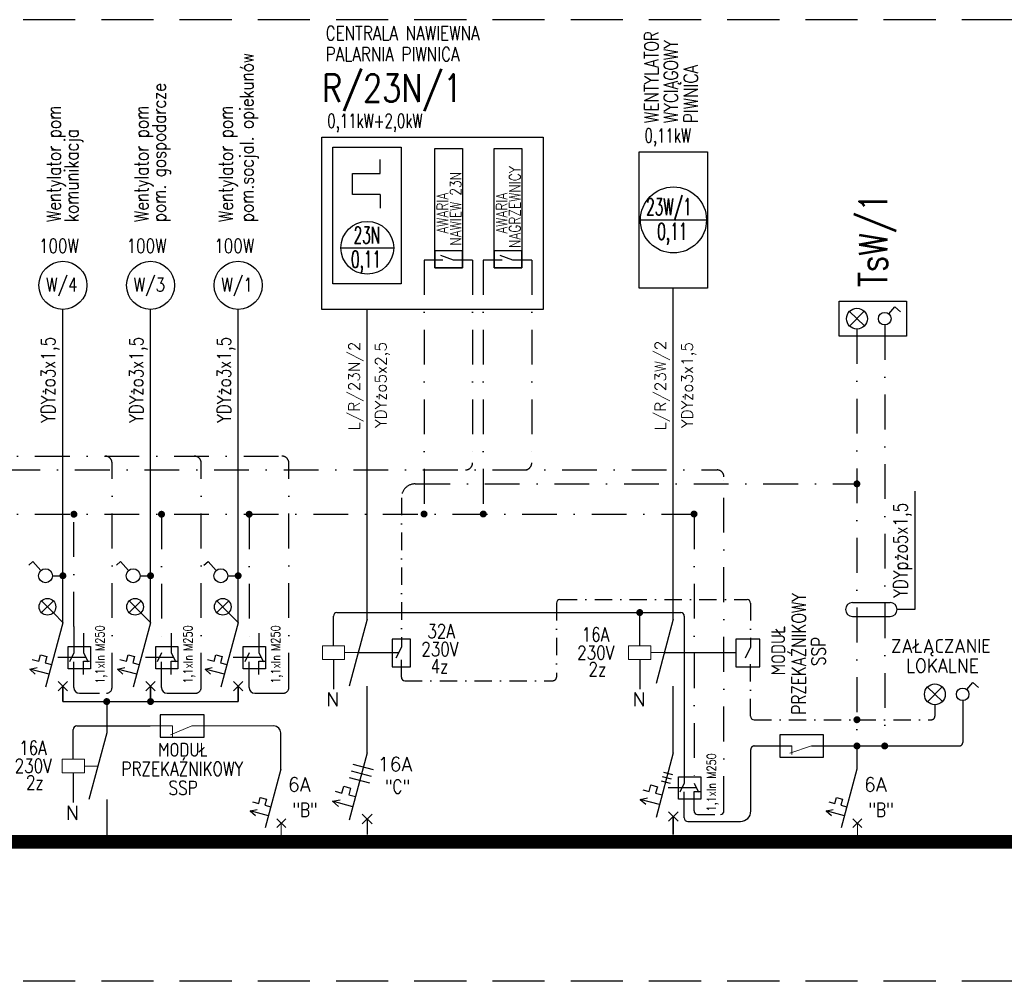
# Model space of a CAD drawing. Header units: inches. Extents: x -145354 to -97635, y 38777 to 78670.
# Tile 215 of 231: x -117612 to -116196, y 54518 to 55901. Entities that reach past the tile are written whole.
import ezdxf

# ---------------------------------------------------------------- set-up
doc = ezdxf.new("R2010")
doc.units = ezdxf.units.IN
doc.header["$MEASUREMENT"] = 0
for name, pattern in [('DASHDOTX2', [2, 1, -0.5, 0, -0.5]), ('HIDDEN', [0.375, 0.25, -0.125]), ('HIDDEN2', [0.1875, 0.125, -0.0625])]:
    doc.linetypes.add(name, pattern=pattern)
doc.layers.add('E-35', color=6, linetype='Continuous', lineweight=25)
for name, color, linetype in [('E135', 6, 'Continuous'), ('E35', 6, 'Continuous'), ('E50', 3, 'Continuous'), ('E_OPIS_MOCE', 6, 'Continuous')]:
    doc.layers.add(name, color=color, linetype=linetype)
doc.styles.add('ROMANS', font='romans', dxfattribs={"width": 0.85})

msp = doc.modelspace()

# ---------------------------------------------------------------- linework, layer by layer
at = {"layer": 'E-35', "linetype": 'DASHDOTX2', "ltscale": 25}
for p, q in [((-116561.06, 55061.85), (-116561.06, 54998.72)), ((-117063.31, 54955.19), (-117063.31, 54983.63))]:
    msp.add_line(p, q, dxfattribs=at)
at = {"layer": 'E-35', "ltscale": 0.5}
for centre in [(-117526.28, 54940.31), (-117400.24, 54940.31), (-117274.2, 54940.31)]:
    msp.add_arc(centre, 8, 180, 270, dxfattribs=at)
at = {"layer": 'E135'}
for centre in [(-117575.04, 55101.15), (-117449, 55101.15), (-117322.96, 55101.15)]:
    msp.add_circle(centre, 10, dxfattribs=at)
at = {"layer": 'E35', "linetype": 'HIDDEN', "ltscale": 300}
for p, q in [((-114382.22, 55900.59), (-119803.28, 55900.59)), ((-114382.22, 54518.05), (-119803.28, 54518.05))]:
    msp.add_line(p, q, dxfattribs=at)
at = {"layer": 'E35', "ltscale": 0.25}
for p, q in [((-117093.76, 55679.43), (-117093.76, 55699.43)), ((-117133.76, 55649.43), (-117133.76, 55679.43)), ((-117133.76, 55679.43), (-117093.76, 55679.43)), ((-117093.76, 55649.43), (-117133.76, 55649.43)), ((-117093.76, 55649.43), (-117093.76, 55629.43)), ((-116719.41, 55612.67), (-116624.49, 55612.67)), ((-117150.3, 55572.65), (-117074.37, 55572.65))]:
    msp.add_line(p, q, dxfattribs=at)
at = {"layer": 'E35'}
for p, q in [((-117003.55, 55554.97), (-117030.69, 55554.97)), ((-116988.12, 55554.97), (-117006.37, 55561.48)), ((-116960.98, 55554.97), (-116988.12, 55554.97)), ((-116918.42, 55554.97), (-116945.55, 55554.97)), ((-116902.99, 55554.97), (-116921.24, 55561.48)), ((-116875.85, 55554.97), (-116902.99, 55554.97)), ((-116418.9, 55481.13), (-116397.38, 55460.28)), ((-116418.74, 55460.11), (-116397.54, 55481.3)), ((-117599.25, 55116.44), (-117593.28, 55121.73)), ((-117581.68, 55108.64), (-117593.28, 55121.73)), ((-117473.21, 55116.44), (-117467.24, 55121.73)), ((-117455.63, 55108.64), (-117467.24, 55121.73)), ((-117347.17, 55116.44), (-117341.2, 55121.73)), ((-117329.59, 55108.64), (-117341.2, 55121.73)), ((-117563.68, 55064.85), (-117580.92, 55048.15)), ((-117563.81, 55048.02), (-117580.78, 55064.99)), ((-117437.64, 55064.85), (-117454.87, 55048.15)), ((-117437.77, 55048.02), (-117454.74, 55064.99)), ((-117311.6, 55064.85), (-117328.83, 55048.15)), ((-117311.73, 55048.02), (-117328.7, 55064.99)), ((-117549.45, 55033.67), (-117563.81, 55048.02)), ((-117423.41, 55033.67), (-117437.77, 55048.02)), ((-117297.36, 55033.67), (-117311.73, 55048.02)), ((-117584.78, 54978.37), (-117582.3, 54987.64)), ((-117582.3, 54987.64), (-117573.02, 54985.16)), ((-117582.3, 54987.64), (-117573.02, 54985.16)), ((-117573.02, 54985.16), (-117575.51, 54975.88)), ((-117557.42, 54983.87), (-117517.1, 54983.87)), ((-117458.74, 54978.37), (-117456.25, 54987.64)), ((-117456.25, 54987.64), (-117446.98, 54985.16)), ((-117456.25, 54987.64), (-117446.98, 54985.16)), ((-117446.98, 54985.16), (-117449.47, 54975.88)), ((-117431.38, 54983.87), (-117391.05, 54983.87)), ((-117332.7, 54978.37), (-117330.21, 54987.64)), ((-117330.21, 54987.64), (-117320.94, 54985.16)), ((-117330.21, 54987.64), (-117320.94, 54985.16)), ((-117320.94, 54985.16), (-117323.42, 54975.88)), ((-117305.33, 54983.87), (-117265.01, 54983.87)), ((-117125.54, 54990.6), (-117067.25, 54990.6)), ((-116685.15, 54990.6), (-116582.38, 54990.6)), ((-117597.78, 54966.94), (-117587.27, 54969.1)), ((-117594.05, 54980.85), (-117584.78, 54978.37)), ((-117575.51, 54975.88), (-117566.23, 54973.4)), ((-117471.74, 54966.94), (-117461.22, 54969.1)), ((-117468.01, 54980.85), (-117458.74, 54978.37)), ((-117449.47, 54975.88), (-117440.19, 54973.4)), ((-117345.7, 54966.94), (-117335.18, 54969.1)), ((-117341.97, 54980.85), (-117332.7, 54978.37)), ((-117323.42, 54975.88), (-117314.15, 54973.4)), ((-117569.96, 54959.49), (-117597.78, 54966.94)), ((-117597.78, 54966.94), (-117589.75, 54959.82)), ((-117443.92, 54959.49), (-117471.74, 54966.94)), ((-117471.74, 54966.94), (-117463.71, 54959.82)), ((-117317.88, 54959.49), (-117345.7, 54966.94)), ((-117345.7, 54966.94), (-117337.67, 54959.82)), ((-117556.87, 54949.26), (-117543.3, 54935.69)), ((-117556.87, 54935.69), (-117543.3, 54949.26)), ((-117556.87, 54949.26), (-117543.3, 54935.69)), ((-117556.87, 54935.69), (-117543.3, 54949.26)), ((-117430.83, 54949.26), (-117417.25, 54935.69)), ((-117430.83, 54935.69), (-117417.25, 54949.26)), ((-117430.83, 54949.26), (-117417.25, 54935.69)), ((-117430.83, 54935.69), (-117417.25, 54949.26)), ((-117304.79, 54949.26), (-117291.21, 54935.69)), ((-117304.79, 54935.69), (-117291.21, 54949.26)), ((-117304.79, 54949.26), (-117291.21, 54935.69)), ((-117304.79, 54935.69), (-117291.21, 54949.26)), ((-116306.79, 54941.1), (-116285.27, 54920.25)), ((-116306.63, 54920.08), (-116285.44, 54941.27)), ((-117103.54, 54822.21), (-117132.52, 54829.98)), ((-117106.13, 54812.55), (-117135.1, 54820.32)), ((-116686.54, 54818.82), (-116673.57, 54815.35)), ((-117108.71, 54802.89), (-117137.69, 54810.66)), ((-116706.91, 54791.04), (-116704.42, 54800.32)), ((-116704.42, 54800.32), (-116695.15, 54797.83)), ((-116704.42, 54800.32), (-116695.15, 54797.83)), ((-116689.86, 54806.43), (-116676.89, 54802.96)), ((-116688.2, 54812.63), (-116675.23, 54809.15)), ((-117158.4, 54791.33), (-117148.74, 54788.74)), ((-117148.74, 54788.74), (-117146.15, 54798.4)), ((-117146.15, 54798.4), (-117136.49, 54795.81)), ((-117146.15, 54798.4), (-117136.49, 54795.81)), ((-117136.49, 54795.81), (-117139.08, 54786.15)), ((-117139.08, 54786.15), (-117129.42, 54783.56)), ((-116716.18, 54793.53), (-116706.91, 54791.04)), ((-116695.15, 54797.83), (-116697.64, 54788.56)), ((-116697.64, 54788.56), (-116688.36, 54786.07)), ((-116679.55, 54796.54), (-116639.23, 54796.54)), ((-117277.2, 54775.98), (-117268.5, 54773.65)), ((-117268.5, 54773.65), (-117266.17, 54782.34)), ((-117266.17, 54782.34), (-117257.48, 54780.01)), ((-117257.48, 54780.01), (-117259.81, 54771.32)), ((-117259.81, 54771.32), (-117251.12, 54768.99)), ((-117162.28, 54776.84), (-117151.33, 54779.08)), ((-117162.28, 54776.84), (-117153.92, 54769.42)), ((-117133.31, 54769.07), (-117162.28, 54776.84)), ((-116719.91, 54779.62), (-116709.39, 54781.77)), ((-116692.09, 54772.17), (-116719.91, 54779.62)), ((-116719.91, 54779.62), (-116711.88, 54772.5)), ((-116448.73, 54775.98), (-116440.03, 54773.65)), ((-116440.03, 54773.65), (-116437.7, 54782.34)), ((-116437.7, 54782.34), (-116429.01, 54780.01)), ((-116429.01, 54780.01), (-116431.34, 54771.32)), ((-116431.34, 54771.32), (-116422.65, 54768.99)), ((-117280.69, 54762.94), (-117270.83, 54764.95)), ((-117280.69, 54762.94), (-117273.16, 54756.26)), ((-117254.61, 54755.95), (-117280.69, 54762.94)), ((-117119.67, 54744.28), (-117105.53, 54758.42)), ((-117119.67, 54758.42), (-117105.53, 54744.28)), ((-116679, 54761.94), (-116665.43, 54748.36)), ((-116679, 54748.36), (-116665.43, 54761.94)), ((-116679, 54761.94), (-116665.43, 54748.36)), ((-116679, 54748.36), (-116665.43, 54761.94)), ((-116452.22, 54762.94), (-116442.36, 54764.95)), ((-116452.22, 54762.94), (-116444.69, 54756.26)), ((-116426.14, 54755.95), (-116452.22, 54762.94)), ((-117242.34, 54751.87), (-117229.61, 54739.15)), ((-117242.34, 54739.15), (-117229.61, 54751.87)), ((-116413.87, 54751.87), (-116401.14, 54739.15)), ((-116413.87, 54739.15), (-116401.14, 54751.87))]:
    msp.add_line(p, q, dxfattribs=at)
at = {"layer": 'E35', "linetype": 'Continuous', "ltscale": 100}
for p, q in [((-116362.27, 55477.51), (-116353.61, 55487.55)), ((-116345.61, 55480.66), (-116353.61, 55487.55)), ((-116324.81, 55222.57), (-116324.81, 55052.57)), ((-116414.46, 55062.57), (-116360.31, 55062.57)), ((-117160.91, 55000.33), (-117160.91, 55043.22)), ((-117155.91, 55048.22), (-116661.41, 55048.22)), ((-116720.52, 55000.33), (-116720.52, 55048.22)), ((-116414.46, 55042.57), (-116360.31, 55042.57)), ((-116324.81, 55052.57), (-116350.31, 55052.57)), ((-117160.91, 54980.88), (-117160.91, 54937.99)), ((-116720.52, 54980.88), (-116720.52, 54937.99)), ((-116250.16, 54937.48), (-116241.5, 54947.52)), ((-116233.5, 54940.63), (-116241.5, 54947.52)), ((-117530.21, 54885.13), (-117424.57, 54885.13)), ((-117535.21, 54837.25), (-117535.21, 54880.13)), ((-117236.61, 54823.12), (-117236.61, 54875.13)), ((-117535.21, 54817.79), (-117535.21, 54774.9)), ((-116651.41, 54747.96), (-116575.74, 54747.96))]:
    msp.add_line(p, q, dxfattribs=at)
at = {"layer": 'E35', "ltscale": 60}
for p, q in [((-116656.41, 55043.22), (-116656.41, 54803.03)), ((-117534.28, 55028.39), (-117534.28, 54990.36)), ((-117520.25, 55018.66), (-117520.25, 54990.18)), ((-117394.21, 55018.66), (-117394.21, 54990.18)), ((-117268.17, 55018.66), (-117268.17, 54990.18)), ((-117063.31, 54998.49), (-117071.31, 54982.49)), ((-116561.06, 54998.49), (-116569.06, 54982.49)), ((-117534.28, 54990.18), (-117540.68, 54977.38)), ((-117520.25, 54990.18), (-117513.85, 54977.38)), ((-117408.24, 54990.18), (-117414.64, 54977.38)), ((-117394.21, 54990.18), (-117387.81, 54977.38)), ((-117282.2, 54990.18), (-117288.6, 54977.38)), ((-117268.17, 54990.18), (-117261.77, 54977.38)), ((-117534.28, 54940.31), (-117534.28, 54977.56)), ((-117520.25, 54978.29), (-117511.67, 54978.29)), ((-117520.25, 54958.99), (-117520.25, 54978.11)), ((-117408.24, 54940.31), (-117408.24, 54977.56)), ((-117394.21, 54978.29), (-117385.62, 54978.29)), ((-117394.21, 54958.99), (-117394.21, 54978.11)), ((-117282.2, 54940.31), (-117282.2, 54977.56)), ((-117268.17, 54978.29), (-117259.58, 54978.29)), ((-117268.17, 54958.99), (-117268.17, 54978.11)), ((-116256.03, 54921.68), (-116256.03, 54861.41)), ((-116555.74, 54856.41), (-116501.54, 54856.41)), ((-116473.69, 54856.41), (-116261.03, 54856.41)), ((-116560.74, 54762.96), (-116560.74, 54851.41)), ((-116656.41, 54802.85), (-116662.81, 54790.05)), ((-116642.38, 54802.85), (-116635.98, 54790.05)), ((-116656.41, 54752.96), (-116656.41, 54790.23)), ((-116642.38, 54790.96), (-116633.8, 54790.96)), ((-116642.38, 54762.96), (-116642.38, 54790.78))]:
    msp.add_line(p, q, dxfattribs=at)
at = {"layer": 'E35', "color": 3}
for p, q in [((-117550.08, 55033.67), (-117574.93, 54940.95)), ((-117424.04, 55033.67), (-117448.89, 54940.95)), ((-117298, 55033.67), (-117322.85, 54940.95)), ((-117112.6, 55038.9), (-117138.48, 54942.31)), ((-116672.21, 55038.9), (-116697.06, 54946.17)), ((-117550.08, 54920.26), (-117298, 54920.26)), ((-117487.06, 54920.26), (-117487.06, 54875.19)), ((-117487.06, 54875.19), (-117512.78, 54779.22)), ((-117112.6, 54846.35), (-117138.48, 54749.76)), ((-116672.21, 54846.35), (-116697.06, 54753.62)), ((-117236.61, 54823.12), (-117259.27, 54738.56)), ((-116408.14, 54823.12), (-116430.8, 54738.56)), ((-117487.06, 54779.22), (-117487.06, 54718.51))]:
    msp.add_line(p, q, dxfattribs=at)
at = {"layer": 'E35', "linetype": 'Continuous', "lineweight": 0}
for p, q in [((-117144.91, 54990.6), (-117125.54, 54990.6)), ((-116704.53, 54990.6), (-116685.15, 54990.6)), ((-117392.26, 54885.13), (-117424.57, 54885.13)), ((-117364.41, 54885.13), (-117395.17, 54872.25)), ((-117392.26, 54885.13), (-117392.26, 54870.21)), ((-117246.61, 54885.13), (-117364.41, 54885.13)), ((-116473.69, 54856.41), (-116504.45, 54846.27)), ((-116501.54, 54856.41), (-116501.54, 54844.23)), ((-117519.21, 54827.52), (-117499.84, 54827.52))]:
    msp.add_line(p, q, dxfattribs=at)
at = {"layer": 'E35'}
for points in [[(-117177.46, 55731.56), (-116859.23, 55731.56), (-116859.23, 55483.84), (-117177.46, 55483.84)], [(-117015.2, 55543.79), (-117015.2, 55715.24), (-116975.35, 55715.24), (-116975.35, 55543.79)], [(-116930.07, 55543.79), (-116930.07, 55715.24), (-116890.22, 55715.24), (-116890.22, 55543.79)], [(-116975.35, 55568.07), (-117015.2, 55568.07), (-117015.2, 55543.79), (-116975.35, 55543.79)], [(-116890.22, 55568.07), (-116930.07, 55568.07), (-116930.07, 55543.79), (-116890.22, 55543.79)]]:
    msp.add_lwpolyline(points, close=True, dxfattribs=at)
at = {"layer": 'E35', "ltscale": 0.25}
for points in [[(-117161.64, 55520.93), (-117161.64, 55717.09), (-117063.56, 55717.09), (-117063.56, 55520.93)], [(-116721.26, 55514.59), (-116721.26, 55710.75), (-116623.17, 55710.75), (-116623.17, 55514.59)]]:
    msp.add_lwpolyline(points, close=True, dxfattribs=at)
at = {"layer": 'E35', "linetype": 'Continuous', "ltscale": 100}
for points in [[(-116337.01, 55495.99), (-116337.01, 55445.42), (-116433.89, 55445.42), (-116433.89, 55495.99)], [(-117346.72, 54901.35), (-117409.99, 54901.35), (-117409.99, 54868.92), (-117346.72, 54868.92)]]:
    msp.add_lwpolyline(points, close=True, dxfattribs=at)
at = {"layer": 'E35', "linetype": 'Continuous', "ltscale": 100, "const_width": 5}
for points in [[(-116410.64, 55233.25, 1), (-116405.64, 55233.25, 1)], [(-116723.02, 55048.22, 1), (-116718.02, 55048.22, 1)], [(-116410.64, 54894.13, 1), (-116405.64, 54894.13, 1)], [(-116410.64, 54856.41, 1), (-116405.64, 54856.41, 1)], [(-116370.64, 54856.41, 1), (-116365.64, 54856.41, 1)]]:
    msp.add_lwpolyline(points, format="xyb", close=True, dxfattribs=at)
at = {"layer": 'E35', "const_width": 5}
for points in [[(-117536.7, 55189.55, 1), (-117531.7, 55189.55, 1)], [(-117410.74, 55189.54, 1), (-117405.74, 55189.54, 1)], [(-117284.7, 55189.55, 1), (-117279.7, 55189.55, 1)], [(-117033.19, 55189.89, 1), (-117028.19, 55189.89, 1)], [(-116948.05, 55189.89, 1), (-116943.05, 55189.89, 1)]]:
    msp.add_lwpolyline(points, format="xyb", close=True, dxfattribs=at)
at = {"layer": 'E35', "ltscale": 60}
for points in [[(-117542.67, 54999.36), (-117510.59, 54999.36), (-117510.59, 54967.36), (-117542.67, 54967.36)], [(-117416.63, 54999.36), (-117384.55, 54999.36), (-117384.55, 54967.36), (-117416.63, 54967.36)], [(-117290.59, 54999.36), (-117258.51, 54999.36), (-117258.51, 54967.36), (-117290.59, 54967.36)], [(-117050.11, 55009.97), (-117076.46, 55009.97), (-117076.46, 54969.97), (-117050.11, 54969.97)], [(-116547.87, 55009.97), (-116582.38, 55009.97), (-116582.38, 54969.97), (-116547.87, 54969.97)], [(-116456, 54872.62), (-116519.26, 54872.62), (-116519.26, 54840.2), (-116456, 54840.2)], [(-116664.8, 54812.03), (-116632.72, 54812.03), (-116632.72, 54780.03), (-116664.8, 54780.03)]]:
    msp.add_lwpolyline(points, close=True, dxfattribs=at)
at = {"layer": 'E35', "linetype": 'Continuous', "lineweight": 0}
for points in [[(-117144.91, 54980.88), (-117176.91, 54980.88), (-117176.91, 55000.33), (-117144.91, 55000.33)], [(-116704.53, 54980.88), (-116736.52, 54980.88), (-116736.52, 55000.33), (-116704.53, 55000.33)], [(-117519.21, 54817.79), (-117551.2, 54817.79), (-117551.2, 54837.25), (-117519.21, 54837.25)]]:
    msp.add_lwpolyline(points, close=True, dxfattribs=at)
at = {"layer": 'E35', "ltscale": 0.25}
for centre, radius in [((-116671.95, 55612.67), 47.46), ((-117112.34, 55572.65), 37.97)]:
    msp.add_circle(centre, radius, dxfattribs=at)
at = {"layer": 'E35'}
for centre, radius in [((-117550.08, 55518.68), 34.53), ((-117424.04, 55518.68), 34.53), ((-117298, 55518.68), 34.53), ((-116408.14, 55470.71), 14.98), ((-116368.14, 55470.71), 8.99), ((-117572.3, 55056.5), 12), ((-117446.26, 55056.5), 12), ((-117320.21, 55056.5), 12), ((-116296.03, 54930.67), 14.98), ((-116256.03, 54930.67), 8.99)]:
    msp.add_circle(centre, radius, dxfattribs=at)
at = {"layer": 'E35', "linetype": 'Continuous', "ltscale": 100}
for centre, radius, start, end in [((-116835.29, 55061.85), 5, 90, 180), ((-116414.46, 55052.57), 10, 90, 270), ((-116360.31, 55052.57), 10, 270, 90), ((-117155.91, 55043.22), 5, 90, 180), ((-117058.31, 54955.19), 5, 180, 270), ((-116556.06, 54899.13), 5, 180, 270), ((-117530.21, 54880.13), 5, 90, 180), ((-117246.61, 54875.13), 10, 360, 90), ((-116637.38, 54762.96), 5, 180, 270), ((-116651.41, 54752.96), 5, 180, 270)]:
    msp.add_arc(centre, radius, start, end, dxfattribs=at)
at = {"layer": 'E35', "linetype": 'Continuous', "ltscale": 25}
msp.add_arc((-116566.06, 55061.85), 5, 0, 90, dxfattribs=at)
at = {"layer": 'E35', "linetype": 'Continuous', "ltscale": 60}
msp.add_arc((-116661.41, 55043.22), 5, 0, 90, dxfattribs=at)
at = {"layer": 'E35', "linetype": 'Continuous', "ltscale": 50}
for centre, radius in [((-116604.35, 54762.96), 5), ((-116575.74, 54762.96), 15)]:
    msp.add_arc(centre, radius, 270, 0, dxfattribs=at)
at = {"layer": 'E50', "color": 6, "linetype": 'DASHDOTX2', "ltscale": 50}
for p, q in [((-117030.69, 55554.97), (-117030.69, 55189.55)), ((-116960.98, 55554.97), (-116960.98, 55263.25)), ((-116945.55, 55554.97), (-116945.55, 55189.55)), ((-116875.85, 55554.97), (-116875.85, 55263.25)), ((-116408.14, 55455.72), (-116408.14, 54823.12)), ((-116368.14, 55461.71), (-116368.14, 54856.41)), ((-117790.46, 55273.25), (-117235.14, 55273.25)), ((-117933.15, 55253.25), (-116609.35, 55253.25)), ((-117479.43, 54940.31), (-117479.43, 55263.25)), ((-117351.18, 54940.31), (-117351.18, 55263.25)), ((-117225.14, 54940.31), (-117225.14, 55263.25)), ((-116599.35, 54762.96), (-116599.35, 55243.25)), ((-117043.31, 55233.25), (-116408.14, 55233.25)), ((-117790.46, 55189.55), (-116619.22, 55189.55)), ((-117534.2, 55028.02), (-117534.2, 55189.55)), ((-117408.24, 55189.55), (-117408.24, 54990.36)), ((-117282.2, 55189.55), (-117282.2, 54990.36)), ((-116642.38, 55189.55), (-116642.38, 54802.85)), ((-117526.28, 54932.31), (-117497.38, 54932.31)), ((-117400.24, 54932.31), (-117359.18, 54932.31)), ((-117274.2, 54932.31), (-117233.14, 54932.31))]:
    msp.add_line(p, q, dxfattribs=at)
at = {"layer": 'E50'}
for p, q in [((-116672.21, 55038.9), (-116672.21, 55514.59)), ((-117550.08, 55033.67), (-117550.08, 55484.15)), ((-117424.04, 55033.67), (-117424.04, 55484.15)), ((-117298, 55033.67), (-117298, 55484.15)), ((-117112.6, 55038.9), (-117112.6, 55483.84)), ((-117565.04, 55101.15), (-117550.08, 55101.15)), ((-117439, 55101.15), (-117424.04, 55101.15)), ((-117312.96, 55101.15), (-117298, 55101.15)), ((-117550.08, 55033.67), (-117550.08, 55053.79)), ((-117424.04, 55033.67), (-117424.04, 55053.79)), ((-117298, 55033.67), (-117298, 55053.79)), ((-117550.08, 54920.26), (-117550.08, 54942.47)), ((-117550.08, 54942.47), (-117550.08, 54920.26)), ((-117424.04, 54920.26), (-117424.04, 54942.47)), ((-117424.04, 54942.47), (-117424.04, 54920.26)), ((-117298, 54920.26), (-117298, 54942.47)), ((-117298, 54942.47), (-117298, 54920.26)), ((-117112.6, 54846.35), (-117112.6, 54942.31)), ((-116672.21, 54846.35), (-116672.21, 54942.31)), ((-117112.6, 54751.35), (-117112.6, 54728.99)), ((-116672.21, 54728.99), (-116672.21, 54755.15)), ((-116672.21, 54755.15), (-116672.21, 54728.99)), ((-117424.02, 54718.51), (-118373.71, 54718.51))]:
    msp.add_line(p, q, dxfattribs=at)
at = {"layer": 'E50', "color": 6, "linetype": 'DASHDOTX2', "ltscale": 25}
for p, q in [((-117063.31, 55213.25), (-117063.31, 54998.72)), ((-116840.29, 55061.85), (-116840.29, 54955.19)), ((-116835.29, 55066.85), (-116566.06, 55066.85)), ((-116561.06, 54899.13), (-116561.06, 54983.63)), ((-117058.31, 54950.19), (-116845.29, 54950.19)), ((-116296.03, 54915.69), (-116296.03, 54899.13)), ((-116556.06, 54894.13), (-116301.03, 54894.13)), ((-116637.38, 54757.96), (-116604.35, 54757.96))]:
    msp.add_line(p, q, dxfattribs=at)
at = {"layer": 'E50', "linetype": 'Continuous', "lineweight": 0}
for p, q in [((-117235.98, 54718.51), (-117235.98, 54745.51)), ((-116407.5, 54718.51), (-116407.5, 54745.51))]:
    msp.add_line(p, q, dxfattribs=at)
at = {"layer": 'E50', "linetype": 'Continuous', "const_width": 5}
msp.add_lwpolyline([(-116644.88, 55189.89, 1), (-116639.88, 55189.89, 1)], format="xyb", close=True, dxfattribs=at)
at = {"layer": 'E50', "const_width": 5}
for points in [[(-117547.58, 55101.15, -1), (-117552.58, 55101.15, -1)], [(-117421.54, 55101.15, -1), (-117426.54, 55101.15, -1)], [(-117295.5, 55101.15, -1), (-117300.5, 55101.15, -1)], [(-117484.56, 54920.26, -1), (-117489.56, 54920.26, -1)], [(-117421.54, 54920.26, -1), (-117426.54, 54920.26, -1)]]:
    msp.add_lwpolyline(points, format="xyb", close=True, dxfattribs=at)
at = {"layer": 'E50', "ltscale": 60, "const_width": 20}
msp.add_lwpolyline([(-118341.62, 54718.51), (-114467.06, 54718.51)], dxfattribs=at)
at = {"layer": 'E50', "color": 6, "linetype": 'DASHDOTX2', "ltscale": 50}
for centre, radius, start, end in [((-117489.43, 55263.25), 10, 360, 90), ((-117361.18, 55263.25), 10, 360, 90), ((-117235.14, 55263.25), 10, 360, 90), ((-116970.98, 55263.25), 10, 270, 0), ((-116885.85, 55263.25), 10, 270, 360), ((-117487.43, 54940.31), 8, 270, 0), ((-117359.18, 54940.31), 8, 270, 0), ((-117233.14, 54940.31), 8, 270, 0)]:
    msp.add_arc(centre, radius, start, end, dxfattribs=at)
at = {"layer": 'E50', "color": 6, "linetype": 'DASHDOTX2', "ltscale": 25}
for centre, radius, start, end in [((-116609.35, 55243.25), 10, 0, 90), ((-117043.31, 55213.25), 20, 90, 180), ((-116845.29, 54955.19), 5, 270, 0), ((-116301.03, 54899.13), 5, 270, 0), ((-116555.74, 54851.41), 5, 90, 180), ((-116261.03, 54861.41), 5, 270, 0)]:
    msp.add_arc(centre, radius, start, end, dxfattribs=at)

# ---------------------------------------------------------------- texts
at = {"layer": 'E35', "color": 2, "style": 'ROMANS', "width": 0.8}
for s, p in [('CENTRALA NAWIEWNA', (-117172.25, 55871.16)), ('PALARNIA PIWNICA', (-117172.25, 55841.03))]:
    msp.add_text(s, height=20, dxfattribs=at).set_placement(p)
for s, p in [('WENTYLATOR', (-116693.47, 55752.04)), ('WYCIĄGOWY', (-116665.81, 55752.04)), ('pom.socjal. opiekunów', (-117275.78, 55609.79)), ('PIWNICA', (-116636.99, 55752.04)), ('pom. gospodarcze', (-117401.82, 55609.79)), ('Wentylator pom', (-117553.18, 55609.79)), ('Wentylator pom', (-117427.14, 55609.79)), ('Wentylator pom', (-117305.75, 55609.79)), ('komunikacja', (-117527.86, 55609.79))]:
    msp.add_text(s, height=20, rotation=90, dxfattribs=at).set_placement(p)
at = {"layer": 'E35', "color": 3, "style": 'ROMANS', "width": 0.8}
msp.add_text('R/23N/1', height=40, dxfattribs=at).set_placement((-117177.35, 55782.31))
at = {"layer": 'E35', "style": 'ROMANS'}
for s, height, width, p in [('0,11kW+2,0kW', 20, 0.7, (-117169.8, 55745.05)), ('0,11kW', 20, 0.7, (-116713.59, 55724.24)), ('23W/1', 24, 0.6, (-116711.23, 55619.69)), ('0,11', 24, 0.6, (-116695.31, 55584.15)), ('23N', 24, 0.6, (-117131.95, 55578.84)), ('0,11', 24, 0.6, (-117135.7, 55544.12)), ('32A', 20, 0.8, (-117026.02, 55011.45)), ('16A', 20, 0.8, (-116804.06, 55006.59)), ('ZAŁĄCZANIE', 20, 0.9, (-116358.93, 54990.11)), ('230V', 20, 0.8, (-117034.72, 54985.42)), ('230V', 20, 0.8, (-116810.58, 54980.56)), ('4z', 20, 0.8, (-117021.28, 54961.02)), ('2z', 20, 0.8, (-116794.23, 54956.88)), ('LOKALNE', 20, 0.9, (-116337.73, 54961.85)), ('16A', 20, 0.8, (-117613.03, 54843.75)), ('230V', 20, 0.8, (-117619.55, 54817.72)), ('2z', 20, 0.8, (-117603.2, 54794.05)), ('"C"', 20, 0.8, (-117087.14, 54787.94)), ('"B"', 20, 0.8, (-117220.17, 54754.48)), ('"B"', 20, 0.8, (-116391.7, 54754.48))]:
    msp.add_text(s, height=height, dxfattribs=dict(at, width=width)).set_placement(p)
at = {"layer": 'E35', "style": 'ROMANS', "width": 0.8}
for s, height, p in [('NAGRZEWNICY', 16, (-116892.09, 55572.44)), ('NAWIEW 23N', 16, (-116977.23, 55575.75)), ('AWARIA', 16, (-116996.17, 55592.99)), ('AWARIA', 16, (-116911.04, 55592.99)), ('YDYżo3x1,5', 20, (-117561.24, 55321.25)), ('YDYżo3x1,5', 20, (-117434.43, 55321.25)), ('YDYżo3x1,5', 20, (-117308.39, 55321.25)), ('YDYpżo5x1,5', 20, (-116335.6, 55069.68)), ('M250', 12.8, (-117490.46, 54992.91)), ('M250', 12.8, (-117363.87, 54992.97)), ('M250', 12.8, (-117237.82, 54992.97)), ('1,1xIn', 12.8, (-117490.46, 54945.9)), ('1,1xIn', 12.8, (-117363.87, 54945.96)), ('1,1xIn', 12.8, (-117237.82, 54945.96)), ('M250', 12.8, (-116611.03, 54809.11)), ('1,1xIn', 12.8, (-116611.03, 54762.1))]:
    msp.add_text(s, height=height, rotation=90, dxfattribs=at).set_placement(p)
at = {"layer": 'E35', "linetype": 'HIDDEN2', "style": 'ROMANS', "width": 0.8}
for p in [(-117584.58, 55565.59), (-117458.54, 55565.59), (-117332.49, 55565.59)]:
    msp.add_text('100W', height=20, dxfattribs=at).set_placement(p)
at = {"layer": 'E35', "ltscale": 60, "style": 'ROMANS', "width": 0.8}
for s, p in [('W/4', (-117574.34, 55509.62)), ('W/3', (-117448.3, 55509.62)), ('W/1', (-117322.26, 55509.62))]:
    msp.add_text(s, height=20, dxfattribs=at).set_placement(p)
at = {"layer": 'E35', "style": 'ROMANS'}
for s, p in [('YDYżo5x2,5', (-117084.75, 55313.66)), ('YDYżo3x1,5', (-116644.37, 55313.6)), ('L/R/23N/2', (-117123.12, 55310.18)), ('L/R/23W/2', (-116682.73, 55310.13))]:
    msp.add_text(s, height=16, rotation=90, dxfattribs=at).set_placement(p)
for s, p in [('N', (-117171.58, 54913.46)), ('N', (-116731.2, 54913.46)), ('16A', (-117097.45, 54820.32)), ('6A', (-117226.5, 54791.07)), ('6A', (-116398.03, 54791.07)), ('N', (-117545.88, 54750.37))]:
    msp.add_text(s, height=20, dxfattribs=at).set_placement(p)
at = {"layer": 'E50', "style": 'ROMANS', "width": 0.8}
msp.add_text('TsW/1', height=40, rotation=90, dxfattribs=at).set_placement((-116364.87, 55515.88))
at = {"layer": 'E_OPIS_MOCE', "style": 'ROMANS', "width": 0.8}
for s, p in [('PRZEKAŹNIKOWY', (-116481.63, 54901.53)), ('MODUŁ', (-116511.33, 54957.96)), ('SSP', (-116453.4, 54971.45))]:
    msp.add_text(s, height=20, rotation=90, dxfattribs=at).set_placement(p)
for s, p in [('MODUŁ', (-117413.03, 54840.91)), ('PRZEKAŹNIKOWY', (-117465.9, 54813.37)), ('SSP', (-117398.11, 54786.03))]:
    msp.add_text(s, height=20, dxfattribs=at).set_placement(p)

doc.saveas('drawing.dxf')
